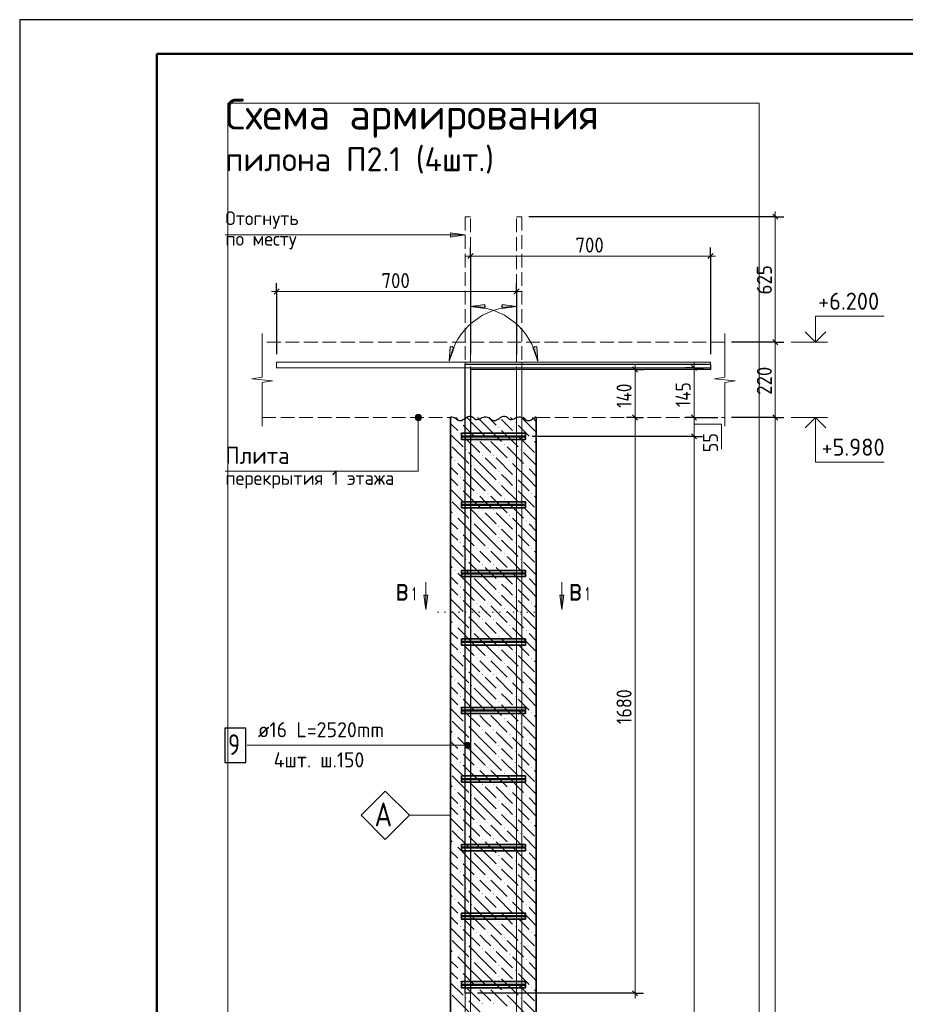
# Model space of a CAD drawing. Header units: millimetres. Extents: x 0 to 59400, y 0 to 42000.
# Tile 8 of 29: x 0 to 12922, y 27635 to 42000. Entities that reach past the tile are written whole.
import ezdxf

# ---------------------------------------------------------------- set-up
doc = ezdxf.new("R2010")
doc.units = ezdxf.units.MM
doc.linetypes.add('______2', pattern=[270, 200, -70])
doc.linetypes.add('______9', pattern=[100, 0, -100])
for name, color, linetype, lineweight in [('S1 ДОП Продольная арматура', 52, 'Continuous', 25), ('S1 Продольная арматура', 52, 'Continuous', 25), ('Standard', 7, 'Continuous', 25), ('ЖБ Перекрытие верхний уровень', 7, 'Continuous', 18), ('Заголовок чертежа', 7, 'Continuous', 25), ('Позиционная метка диаметр_ шаг', 7, 'Continuous', 13), ('Позиционная метка линия выноска', 7, 'Continuous', 13), ('Примечания', 7, 'Continuous', 13), ('Размерная линия_ общее', 7, 'Continuous', 13), ('Узлы символ', 7, 'Continuous', 25), ('Хомут', 52, 'Continuous', 25)]:
    doc.layers.add(name, color=color, linetype=linetype, lineweight=lineweight)
doc.layers.add('ЖБ Пилон', color=7, linetype='______2', lineweight=13, true_color=0xa0a0a0)
doc.styles.add('ISOCPEUR', font='txt')

msp = doc.modelspace()

# ---------------------------------------------------------------- hatches: boundary and pattern name
at = {"layer": 'ЖБ Пилон', "linetype": 'Continuous', "lineweight": 18, "transparency": 33554687}
for points in [[(6425, 36126), (6432, 36133), (6438, 36126), (6432, 36120)], [(7225, 36126), (7232, 36133), (7238, 36126), (7232, 36120)], [(6425, 35966), (6432, 35973), (6438, 35966), (6432, 35960)], [(6985, 36046), (6992, 36053), (6998, 36046), (6992, 36040)], [(7225, 35966), (7232, 35973), (7238, 35966), (7232, 35960)], [(6665, 35886), (6672, 35893), (6678, 35886), (6672, 35880)], [(6825, 35886), (6832, 35893), (6838, 35886), (6832, 35880)], [(7065, 35806), (7072, 35813), (7078, 35806), (7072, 35800)], [(7465, 35886), (7472, 35893), (7478, 35886), (7472, 35880)], [(6505, 35726), (6512, 35733), (6518, 35726), (6512, 35720)], [(6745, 35646), (6752, 35653), (6758, 35646), (6752, 35640)], [(6905, 35646), (6912, 35653), (6918, 35646), (6912, 35640)], [(7305, 35726), (7312, 35733), (7318, 35726), (7312, 35720)], [(6345, 35566), (6352, 35573), (6358, 35566), (6352, 35560)], [(6585, 35486), (6592, 35493), (6598, 35486), (6592, 35480)], [(7145, 35566), (7152, 35573), (7158, 35566), (7152, 35560)], [(7385, 35486), (7392, 35493), (7398, 35486), (7392, 35480)], [(6985, 35406), (6992, 35413), (6998, 35406), (6992, 35400)], [(6425, 35326), (6432, 35333), (6438, 35326), (6432, 35320)], [(6985, 35246), (6992, 35253), (6998, 35246), (6992, 35240)], [(7225, 35326), (7232, 35333), (7238, 35326), (7232, 35320)], [(6425, 35166), (6432, 35173), (6438, 35166), (6432, 35160)], [(6665, 35086), (6672, 35093), (6678, 35086), (6672, 35080)], [(6825, 35086), (6832, 35093), (6838, 35086), (6832, 35080)], [(7225, 35166), (7232, 35173), (7238, 35166), (7232, 35160)], [(7465, 35086), (7472, 35093), (7478, 35086), (7472, 35080)], [(6505, 34926), (6512, 34933), (6518, 34926), (6512, 34920)], [(7065, 35006), (7072, 35013), (7078, 35006), (7072, 35000)], [(7305, 34926), (7312, 34933), (7318, 34926), (7312, 34920)], [(6345, 34766), (6352, 34773), (6358, 34766), (6352, 34760)], [(6745, 34846), (6752, 34853), (6758, 34846), (6752, 34840)], [(6905, 34846), (6912, 34853), (6918, 34846), (6912, 34840)], [(7145, 34766), (7152, 34773), (7158, 34766), (7152, 34760)], [(6585, 34686), (6592, 34693), (6598, 34686), (6592, 34680)], [(7385, 34686), (7392, 34693), (7398, 34686), (7392, 34680)], [(6425, 34526), (6432, 34533), (6438, 34526), (6432, 34520)], [(6985, 34606), (6992, 34613), (6998, 34606), (6992, 34600)], [(7225, 34526), (7232, 34533), (7238, 34526), (7232, 34520)], [(6425, 34366), (6432, 34373), (6438, 34366), (6432, 34360)], [(6985, 34446), (6992, 34453), (6998, 34446), (6992, 34440)], [(7225, 34366), (7232, 34373), (7238, 34366), (7232, 34360)], [(6665, 34286), (6672, 34293), (6678, 34286), (6672, 34280)], [(6825, 34286), (6832, 34293), (6838, 34286), (6832, 34280)], [(7065, 34206), (7072, 34213), (7078, 34206), (7072, 34200)], [(7465, 34286), (7472, 34293), (7478, 34286), (7472, 34280)], [(6505, 34126), (6512, 34133), (6518, 34126), (6512, 34120)], [(6745, 34046), (6752, 34053), (6758, 34046), (6752, 34040)], [(6905, 34046), (6912, 34053), (6918, 34046), (6912, 34040)], [(7305, 34126), (7312, 34133), (7318, 34126), (7312, 34120)], [(6345, 33966), (6352, 33973), (6358, 33966), (6352, 33960)], [(7145, 33966), (7152, 33973), (7158, 33966), (7152, 33960)], [(6585, 33886), (6592, 33893), (6598, 33886), (6592, 33880)], [(6985, 33806), (6992, 33813), (6998, 33806), (6992, 33800)], [(7385, 33886), (7392, 33893), (7398, 33886), (7392, 33880)], [(6425, 33726), (6432, 33733), (6438, 33726), (6432, 33720)], [(6985, 33646), (6992, 33653), (6998, 33646), (6992, 33640)], [(7225, 33726), (7232, 33733), (7238, 33726), (7232, 33720)], [(6425, 33566), (6432, 33573), (6438, 33566), (6432, 33560)], [(6665, 33486), (6672, 33493), (6678, 33486), (6672, 33480)], [(6825, 33486), (6832, 33493), (6838, 33486), (6832, 33480)], [(7225, 33566), (7232, 33573), (7238, 33566), (7232, 33560)], [(7465, 33486), (7472, 33493), (7478, 33486), (7472, 33480)], [(6505, 33326), (6512, 33333), (6518, 33326), (6512, 33320)], [(7065, 33406), (7072, 33413), (7078, 33406), (7072, 33400)], [(7305, 33326), (7312, 33333), (7318, 33326), (7312, 33320)], [(6745, 33246), (6752, 33253), (6758, 33246), (6752, 33240)], [(6905, 33246), (6912, 33253), (6918, 33246), (6912, 33240)], [(6345, 33166), (6352, 33173), (6358, 33166), (6352, 33160)], [(6585, 33086), (6592, 33093), (6598, 33086), (6592, 33080)], [(7145, 33166), (7152, 33173), (7158, 33166), (7152, 33160)], [(7385, 33086), (7392, 33093), (7398, 33086), (7392, 33080)], [(6425, 32926), (6432, 32933), (6438, 32926), (6432, 32920)], [(6985, 33006), (6992, 33013), (6998, 33006), (6992, 33000)], [(7225, 32926), (7232, 32933), (7238, 32926), (7232, 32920)], [(6425, 32766), (6432, 32773), (6438, 32766), (6432, 32760)], [(6985, 32846), (6992, 32853), (6998, 32846), (6992, 32840)], [(7225, 32766), (7232, 32773), (7238, 32766), (7232, 32760)], [(6665, 32686), (6672, 32693), (6678, 32686), (6672, 32680)], [(6825, 32686), (6832, 32693), (6838, 32686), (6832, 32680)], [(7065, 32606), (7072, 32613), (7078, 32606), (7072, 32600)], [(7465, 32686), (7472, 32693), (7478, 32686), (7472, 32680)], [(6505, 32526), (6512, 32533), (6518, 32526), (6512, 32520)], [(7305, 32526), (7312, 32533), (7318, 32526), (7312, 32520)], [(6345, 32366), (6352, 32373), (6358, 32366), (6352, 32360)], [(6745, 32446), (6752, 32453), (6758, 32446), (6752, 32440)], [(6905, 32446), (6912, 32453), (6918, 32446), (6912, 32440)], [(7145, 32366), (7152, 32373), (7158, 32366), (7152, 32360)], [(6585, 32286), (6592, 32293), (6598, 32286), (6592, 32280)], [(6985, 32206), (6992, 32213), (6998, 32206), (6992, 32200)], [(7385, 32286), (7392, 32293), (7398, 32286), (7392, 32280)], [(6425, 32126), (6432, 32133), (6438, 32126), (6432, 32120)], [(6985, 32046), (6992, 32053), (6998, 32046), (6992, 32040)], [(7225, 32126), (7232, 32133), (7238, 32126), (7232, 32120)], [(6425, 31966), (6432, 31973), (6438, 31966), (6432, 31960)], [(6665, 31886), (6672, 31893), (6678, 31886), (6672, 31880)], [(6825, 31886), (6832, 31893), (6838, 31886), (6832, 31880)], [(7225, 31966), (7232, 31973), (7238, 31966), (7232, 31960)], [(7465, 31886), (7472, 31893), (7478, 31886), (7472, 31880)], [(7065, 31806), (7072, 31813), (7078, 31806), (7072, 31800)], [(6505, 31726), (6512, 31733), (6518, 31726), (6512, 31720)], [(6745, 31646), (6752, 31653), (6758, 31646), (6752, 31640)], [(6905, 31646), (6912, 31653), (6918, 31646), (6912, 31640)], [(7305, 31726), (7312, 31733), (7318, 31726), (7312, 31720)], [(6345, 31566), (6352, 31573), (6358, 31566), (6352, 31560)], [(6585, 31486), (6592, 31493), (6598, 31486), (6592, 31480)], [(7145, 31566), (7152, 31573), (7158, 31566), (7152, 31560)], [(7385, 31486), (7392, 31493), (7398, 31486), (7392, 31480)], [(6425, 31326), (6432, 31333), (6438, 31326), (6432, 31320)], [(6985, 31406), (6992, 31413), (6998, 31406), (6992, 31400)], [(7225, 31326), (7232, 31333), (7238, 31326), (7232, 31320)], [(6985, 31246), (6992, 31253), (6998, 31246), (6992, 31240)], [(6425, 31166), (6432, 31173), (6438, 31166), (6432, 31160)], [(6665, 31086), (6672, 31093), (6678, 31086), (6672, 31080)], [(6825, 31086), (6832, 31093), (6838, 31086), (6832, 31080)], [(7225, 31166), (7232, 31173), (7238, 31166), (7232, 31160)], [(7465, 31086), (7472, 31093), (7478, 31086), (7472, 31080)], [(6505, 30926), (6512, 30933), (6518, 30926), (6512, 30920)], [(7065, 31006), (7072, 31013), (7078, 31006), (7072, 31000)], [(7305, 30926), (7312, 30933), (7318, 30926), (7312, 30920)], [(6345, 30766), (6352, 30773), (6358, 30766), (6352, 30760)], [(6745, 30846), (6752, 30853), (6758, 30846), (6752, 30840)], [(6905, 30846), (6912, 30853), (6918, 30846), (6912, 30840)], [(7145, 30766), (7152, 30773), (7158, 30766), (7152, 30760)], [(6585, 30686), (6592, 30693), (6598, 30686), (6592, 30680)], [(6985, 30606), (6992, 30613), (6998, 30606), (6992, 30600)], [(7385, 30686), (7392, 30693), (7398, 30686), (7392, 30680)], [(6425, 30526), (6432, 30533), (6438, 30526), (6432, 30520)], [(7225, 30526), (7232, 30533), (7238, 30526), (7232, 30520)], [(6425, 30366), (6432, 30373), (6438, 30366), (6432, 30360)], [(6985, 30446), (6992, 30453), (6998, 30446), (6992, 30440)], [(7225, 30366), (7232, 30373), (7238, 30366), (7232, 30360)], [(6665, 30286), (6672, 30293), (6678, 30286), (6672, 30280)], [(6825, 30286), (6832, 30293), (6838, 30286), (6832, 30280)], [(7065, 30206), (7072, 30213), (7078, 30206), (7072, 30200)], [(7465, 30286), (7472, 30293), (7478, 30286), (7472, 30280)], [(6505, 30126), (6512, 30133), (6518, 30126), (6512, 30120)], [(6745, 30046), (6752, 30053), (6758, 30046), (6752, 30040)], [(6905, 30046), (6912, 30053), (6918, 30046), (6912, 30040)], [(7305, 30126), (7312, 30133), (7318, 30126), (7312, 30120)], [(6345, 29966), (6352, 29973), (6358, 29966), (6352, 29960)], [(6585, 29886), (6592, 29893), (6598, 29886), (6592, 29880)], [(7145, 29966), (7152, 29973), (7158, 29966), (7152, 29960)], [(7385, 29886), (7392, 29893), (7398, 29886), (7392, 29880)], [(6985, 29806), (6992, 29813), (6998, 29806), (6992, 29800)], [(6425, 29726), (6432, 29733), (6438, 29726), (6432, 29720)], [(6985, 29646), (6992, 29653), (6998, 29646), (6992, 29640)], [(7225, 29726), (7232, 29733), (7238, 29726), (7232, 29720)], [(6425, 29566), (6432, 29573), (6438, 29566), (6432, 29560)], [(6665, 29486), (6672, 29493), (6678, 29486), (6672, 29480)], [(6825, 29486), (6832, 29493), (6838, 29486), (6832, 29480)], [(7225, 29566), (7232, 29573), (7238, 29566), (7232, 29560)], [(7465, 29486), (7472, 29493), (7478, 29486), (7472, 29480)], [(6505, 29326), (6512, 29333), (6518, 29326), (6512, 29320)], [(7065, 29406), (7072, 29413), (7078, 29406), (7072, 29400)], [(7305, 29326), (7312, 29333), (7318, 29326), (7312, 29320)], [(6345, 29166), (6352, 29173), (6358, 29166), (6352, 29160)], [(6745, 29246), (6752, 29253), (6758, 29246), (6752, 29240)], [(6905, 29246), (6912, 29253), (6918, 29246), (6912, 29240)], [(7145, 29166), (7152, 29173), (7158, 29166), (7152, 29160)], [(6585, 29086), (6592, 29093), (6598, 29086), (6592, 29080)], [(7385, 29086), (7392, 29093), (7398, 29086), (7392, 29080)], [(6425, 28926), (6432, 28933), (6438, 28926), (6432, 28920)], [(6985, 29006), (6992, 29013), (6998, 29006), (6992, 29000)], [(7225, 28926), (7232, 28933), (7238, 28926), (7232, 28920)], [(6425, 28766), (6432, 28773), (6438, 28766), (6432, 28760)], [(6985, 28846), (6992, 28853), (6998, 28846), (6992, 28840)], [(7225, 28766), (7232, 28773), (7238, 28766), (7232, 28760)], [(6665, 28686), (6672, 28693), (6678, 28686), (6672, 28680)], [(6825, 28686), (6832, 28693), (6838, 28686), (6832, 28680)], [(7065, 28606), (7072, 28613), (7078, 28606), (7072, 28600)], [(7465, 28686), (7472, 28693), (7478, 28686), (7472, 28680)], [(6505, 28526), (6512, 28533), (6518, 28526), (6512, 28520)], [(6745, 28446), (6752, 28453), (6758, 28446), (6752, 28440)], [(6905, 28446), (6912, 28453), (6918, 28446), (6912, 28440)], [(7305, 28526), (7312, 28533), (7318, 28526), (7312, 28520)], [(6345, 28366), (6352, 28373), (6358, 28366), (6352, 28360)], [(7145, 28366), (7152, 28373), (7158, 28366), (7152, 28360)], [(6585, 28286), (6592, 28293), (6598, 28286), (6592, 28280)], [(6985, 28206), (6992, 28213), (6998, 28206), (6992, 28200)], [(7385, 28286), (7392, 28293), (7398, 28286), (7392, 28280)], [(6425, 28126), (6432, 28133), (6438, 28126), (6432, 28120)], [(6985, 28046), (6992, 28053), (6998, 28046), (6992, 28040)], [(7225, 28126), (7232, 28133), (7238, 28126), (7232, 28120)], [(6425, 27966), (6432, 27973), (6438, 27966), (6432, 27960)], [(6665, 27886), (6672, 27893), (6678, 27886), (6672, 27880)], [(6825, 27886), (6832, 27893), (6838, 27886), (6832, 27880)], [(7225, 27966), (7232, 27973), (7238, 27966), (7232, 27960)], [(7465, 27886), (7472, 27893), (7478, 27886), (7472, 27880)], [(6505, 27726), (6512, 27733), (6518, 27726), (6512, 27720)], [(7065, 27806), (7072, 27813), (7078, 27806), (7072, 27800)], [(7305, 27726), (7312, 27733), (7318, 27726), (7312, 27720)], [(6745, 27646), (6752, 27653), (6758, 27646), (6752, 27640)], [(6905, 27646), (6912, 27653), (6918, 27646), (6912, 27640)]]:
    msp.add_hatch(color=7, dxfattribs=at).paths.add_polyline_path(points, flags=16)
at = {"layer": 'Позиционная метка линия выноска', "linetype": 'Continuous', "lineweight": 13, "transparency": 33554687}
for points in [[(5855, 36218), (5777, 36218), (5771, 36196)], [(5855, 36218), (5771, 36196), (5861, 36196)], [(5839, 36235), (5794, 36235), (5777, 36218)], [(5839, 36235), (5777, 36218), (5855, 36218)], [(5794, 36235), (5839, 36235), (5816, 36241)], [(5861, 36196), (5771, 36196), (5777, 36173)], [(5861, 36196), (5777, 36173), (5855, 36173)], [(5855, 36173), (5777, 36173), (5794, 36157)], [(5855, 36173), (5794, 36157), (5839, 36157)], [(5839, 36157), (5794, 36157), (5816, 36151)], [(6499, 31392), (6499, 31437), (6493, 31414)], [(6499, 31437), (6516, 31375), (6516, 31453)], [(6499, 31437), (6499, 31392), (6516, 31375)], [(6516, 31453), (6538, 31369), (6538, 31459)], [(6516, 31453), (6516, 31375), (6538, 31369)], [(6538, 31459), (6538, 31369), (6561, 31375)], [(6538, 31459), (6561, 31375), (6561, 31453)], [(6561, 31453), (6561, 31375), (6577, 31392)], [(6561, 31453), (6577, 31392), (6577, 31437)], [(6577, 31437), (6577, 31392), (6583, 31414)]]:
    msp.add_hatch(color=7, dxfattribs=at).paths.add_polyline_path(points)
at = {"layer": 'Примечания', "linetype": 'Continuous', "lineweight": 13, "transparency": 33554687}
for points in [[(6288, 38829), (6498, 38859), (6288, 38889)], [(6788, 37847), (6578, 37817), (6788, 37787)], [(6281, 37230), (6268, 37018), (6340, 37218)]]:
    msp.add_hatch(color=7, dxfattribs=at).paths.add_polyline_path(points)
for points in [[(7038, 37847), (7248, 37817), (7038, 37787)], [(7545, 37230), (7558, 37018), (7486, 37218)]]:
    msp.add_hatch(color=7, dxfattribs=at).paths.add_polyline_path(points, flags=16)
at = {"layer": 'Узлы символ', "linetype": 'Continuous', "lineweight": 13, "transparency": 33554687}
for points in [[(5956, 33605), (5926, 33395), (5896, 33605)], [(7941, 33605), (7911, 33395), (7881, 33605)]]:
    msp.add_hatch(color=7, dxfattribs=at).paths.add_polyline_path(points, flags=16)

# ---------------------------------------------------------------- linework, layer by layer
at = {"layer": 'S1 ДОП Продольная арматура', "color": 28, "linetype": 'Continuous', "lineweight": 25, "true_color": 0x50140a, "transparency": 33554687}
msp.add_lwpolyline([(10078, 36896), (6578, 36896), (6578, 27796), (6498, 27796), (6498, 36976), (10078, 36976), (10078, 36896)], dxfattribs=at)
msp.add_lwpolyline([(10078, 36896), (6578, 36896), (6578, 27796), (6498, 27796), (6498, 36976), (10078, 36976), (10078, 36896)], dxfattribs=at)
msp.add_lwpolyline([(10078, 36896), (6578, 36896), (6578, 27796), (6498, 27796), (6498, 36976), (10078, 36976), (10078, 36896)], dxfattribs=at)
msp.add_lwpolyline([(10078, 36896), (6578, 36896), (6578, 27796), (6498, 27796), (6498, 36976), (10078, 36976), (10078, 36896)], dxfattribs=at)
at = {"layer": 'S1 ДОП Продольная арматура', "color": 7, "linetype": 'Continuous', "lineweight": 25, "transparency": 33554687}
msp.add_lwpolyline([(2991, 31164), (3301, 31164), (3301, 31664), (2991, 31664), (2991, 31164)], dxfattribs=at)
at = {"layer": 'S1 Продольная арматура', "color": 7, "linetype": 'Continuous', "lineweight": 18, "transparency": 33554687}
for points in [[(7248, 5496), (7248, 36921), (3748, 36921), (3748, 37001), (7328, 37001), (7328, 5496), (7248, 5496)], [(7248, 5496), (7248, 36921), (3748, 36921), (3748, 37001), (7328, 37001), (7328, 5496), (7248, 5496)], [(7248, 5496), (7248, 36921), (3748, 36921), (3748, 37001), (7328, 37001), (7328, 5496), (7248, 5496)], [(7248, 5496), (7248, 36921), (3748, 36921), (3748, 37001), (7328, 37001), (7328, 5496), (7248, 5496)], [(6498, 5496), (6498, 37001), (10078, 37001), (10078, 36921), (6578, 36921), (6578, 5496), (6498, 5496)], [(6498, 5496), (6498, 37001), (10078, 37001), (10078, 36921), (6578, 36921), (6578, 5496), (6498, 5496)], [(6498, 5496), (6498, 37001), (10078, 37001), (10078, 36921), (6578, 36921), (6578, 5496), (6498, 5496)], [(6498, 5496), (6498, 37001), (10078, 37001), (10078, 36921), (6578, 36921), (6578, 5496), (6498, 5496)]]:
    msp.add_lwpolyline(points, dxfattribs=at)
at = {"layer": 'Standard', "color": 7, "linetype": 'Continuous', "lineweight": 25, "transparency": 33554687}
msp.add_line((2000, 41500), (2000, 1058), dxfattribs=at)
at = {"layer": 'Standard', "color": 7, "linetype": 'Continuous', "lineweight": 13, "transparency": 33554687}
for p, q in [((11256, 37296), (11786, 37296)), ((11256, 36196), (11786, 36196))]:
    msp.add_line(p, q, dxfattribs=at)
at = {"layer": 'Standard', "color": 251, "linetype": 'Continuous', "lineweight": 25, "true_color": 0x656565, "transparency": 33554687}
for p, q in [((9015, 36858), (8940, 36933)), ((9015, 36158), (8940, 36233)), ((9015, 27758), (8940, 27833))]:
    msp.add_line(p, q, dxfattribs=at)
at = {"layer": 'Standard', "color": 251, "linetype": 'Continuous', "lineweight": 13, "true_color": 0x656565, "transparency": 33554687}
for p, q in [((8978, 36896), (8978, 36971)), ((8978, 36196), (8978, 36896)), ((8978, 27796), (8978, 27721))]:
    msp.add_line(p, q, dxfattribs=at)
at = {"layer": 'Standard', "color": 251, "linetype": 'Continuous', "lineweight": -3, "true_color": 0x656565, "transparency": 33554687}
for p, q in [((8978, 36896), (8853, 36896)), ((8978, 36896), (9103, 36896)), ((8978, 36896), (8978, 36896)), ((8978, 36196), (8853, 36196)), ((8978, 36196), (9103, 36196)), ((8978, 36196), (8978, 36196)), ((8978, 27796), (6678, 27796)), ((8978, 27796), (8853, 27796)), ((8978, 27796), (9103, 27796))]:
    msp.add_line(p, q, dxfattribs=at)
at = {"layer": 'Standard', "color": 7, "linetype": 'Continuous', "lineweight": 25, "transparency": 33554687}
msp.add_lwpolyline([(0, 0), (59400, 0), (59400, 42000), (0, 42000), (0, 0)], close=True, dxfattribs=at)
at = {"layer": 'Standard', "color": 7, "linetype": 'Continuous', "lineweight": 50, "transparency": 33554687}
msp.add_lwpolyline([(2000, 41500), (58900, 41500), (58900, 500), (2000, 500), (2000, 41500)], close=True, dxfattribs=at)
at = {"layer": 'Standard', "color": 7, "linetype": 'Continuous', "lineweight": 13, "transparency": 33554687}
for points in [[(46900, 41500), (2000, 41500), (2000, 500), (46900, 500), (46900, 41500)], [(2000, 41500), (2000, 500), (58900, 500), (58900, 41500), (2000, 41500)], [(11611, 37296), (11611, 37676), (12611, 37676)], [(11611, 36196), (11611, 35546), (12611, 35546)]]:
    msp.add_lwpolyline(points, dxfattribs=at)
at = {"layer": 'Standard', "color": 254, "linetype": 'Continuous', "lineweight": 13, "true_color": 0xc4c4ff, "transparency": 33554687}
msp.add_lwpolyline([(3038, 2996), (10788, 2996), (10788, 40780), (3038, 40780), (3038, 2996)], dxfattribs=at)
at = {"layer": 'Standard', "color": 7, "linetype": 'Continuous', "lineweight": 35, "transparency": 33554687}
for points in [[(11463, 37444), (11611, 37296), (11760, 37444)], [(11463, 36047), (11611, 36196), (11760, 36047)]]:
    msp.add_lwpolyline(points, dxfattribs=at)
at = {"layer": 'Standard', "color": 251, "linetype": 'Continuous', "lineweight": 13, "true_color": 0x656565, "transparency": 33554687}
msp.add_lwpolyline([(8978, 27796), (8978, 31621), (8978, 31621), (8978, 36196)], dxfattribs=at)
at = {"layer": 'ЖБ Перекрытие верхний уровень', "color": 7, "linetype": '______2', "lineweight": 18, "transparency": 33554687}
for p, q in [((10288, 37296), (3538, 37296)), ((3538, 36196), (6288, 36196)), ((7538, 36196), (10288, 36196))]:
    msp.add_line(p, q, dxfattribs=at)
at = {"layer": 'ЖБ Пилон', "color": 7, "linetype": 'Continuous', "lineweight": 35, "transparency": 33554687}
for p, q in [((6288, 36196), (6288, 5496)), ((7538, 5496), (7538, 36196))]:
    msp.add_line(p, q, dxfattribs=at)
at = {"layer": 'ЖБ Пилон', "color": 9, "linetype": 'Continuous', "lineweight": 18, "true_color": 0xc7c7c7, "transparency": 33554687}
for p, q in [((6312, 36086), (6288, 36110)), ((6392, 36006), (6312, 36086)), ((6362, 36196), (6392, 36166)), ((6472, 36086), (6632, 35926)), ((6632, 36086), (6522, 36196)), ((6632, 36086), (6792, 35926)), ((6682, 36196), (6792, 36086)), ((6792, 36086), (7032, 35846)), ((6842, 36196), (6952, 36086)), ((7112, 36086), (7032, 36166)), ((7192, 36006), (7112, 36086)), ((7162, 36196), (7192, 36166)), ((7272, 36086), (7432, 35926)), ((7432, 36086), (7322, 36196)), ((7432, 36086), (7538, 35980)), ((7482, 36196), (7538, 36140)), ((6288, 35950), (6472, 35766)), ((6472, 35926), (6712, 35686)), ((7032, 36006), (7272, 35766)), ((7272, 35926), (7512, 35686)), ((6792, 35766), (6712, 35846)), ((6872, 35846), (7112, 35606)), ((7538, 35820), (7512, 35846)), ((6288, 35630), (6312, 35606)), ((6312, 35766), (6552, 35526)), ((6792, 35446), (6552, 35686)), ((6872, 35686), (6792, 35766)), ((7112, 35766), (7352, 35526)), ((7538, 35500), (7352, 35686)), ((6632, 35286), (6392, 35526)), ((6792, 35606), (6952, 35446)), ((6952, 35606), (7192, 35366)), ((7432, 35286), (7192, 35526)), ((6288, 35470), (6392, 35366)), ((6632, 35446), (6792, 35286)), ((6792, 35446), (6952, 35286)), ((7112, 35286), (7032, 35366)), ((7432, 35446), (7538, 35340)), ((6312, 35286), (6288, 35310)), ((6392, 35206), (6312, 35286)), ((6472, 35286), (6632, 35126)), ((6632, 35286), (6792, 35126)), ((6792, 35286), (7032, 35046)), ((7032, 35206), (7272, 34966)), ((7192, 35206), (7112, 35286)), ((7272, 35286), (7432, 35126)), ((7432, 35286), (7538, 35180)), ((6288, 35150), (6472, 34966)), ((6472, 35126), (6712, 34886)), ((7272, 35126), (7512, 34886)), ((6312, 34966), (6552, 34726)), ((6792, 34966), (6712, 35046)), ((6872, 34886), (6792, 34966)), ((6872, 35046), (7112, 34806)), ((7112, 34966), (7352, 34726)), ((7538, 35020), (7512, 35046)), ((6288, 34830), (6312, 34806)), ((6792, 34646), (6552, 34886)), ((6792, 34806), (6952, 34646)), ((6952, 34806), (7192, 34566)), ((7538, 34700), (7352, 34886)), ((6288, 34670), (6392, 34566)), ((6632, 34486), (6392, 34726)), ((6632, 34646), (6792, 34486)), ((6792, 34646), (6952, 34486)), ((7432, 34486), (7192, 34726)), ((7432, 34646), (7538, 34540)), ((6312, 34486), (6288, 34510)), ((6392, 34406), (6312, 34486)), ((6472, 34486), (6632, 34326)), ((6632, 34486), (6792, 34326)), ((6792, 34486), (7032, 34246)), ((7112, 34486), (7032, 34566)), ((7192, 34406), (7112, 34486)), ((7272, 34486), (7432, 34326)), ((7432, 34486), (7538, 34380)), ((6288, 34350), (6472, 34166)), ((7032, 34406), (7272, 34166)), ((6472, 34326), (6712, 34086)), ((6792, 34166), (6712, 34246)), ((6872, 34246), (7112, 34006)), ((7272, 34326), (7512, 34086)), ((7538, 34220), (7512, 34246)), ((6312, 34166), (6552, 33926)), ((6792, 33846), (6552, 34086)), ((6872, 34086), (6792, 34166)), ((7112, 34166), (7352, 33926)), ((7538, 33900), (7352, 34086)), ((6288, 34030), (6312, 34006)), ((6632, 33686), (6392, 33926)), ((6792, 34006), (6952, 33846)), ((6952, 34006), (7192, 33766)), ((7432, 33686), (7192, 33926)), ((6288, 33870), (6392, 33766)), ((6632, 33846), (6792, 33686)), ((6792, 33846), (6952, 33686)), ((7112, 33686), (7032, 33766)), ((7432, 33846), (7538, 33740)), ((6312, 33686), (6288, 33710)), ((6392, 33606), (6312, 33686)), ((6472, 33686), (6632, 33526)), ((6632, 33686), (6792, 33526)), ((6792, 33686), (7032, 33446)), ((7192, 33606), (7112, 33686)), ((7272, 33686), (7432, 33526)), ((7432, 33686), (7538, 33580)), ((6288, 33550), (6472, 33366)), ((6472, 33526), (6712, 33286)), ((7032, 33606), (7272, 33366)), ((7272, 33526), (7512, 33286)), ((6312, 33366), (6552, 33126)), ((6792, 33366), (6712, 33446)), ((6872, 33286), (6792, 33366)), ((6872, 33446), (7112, 33206)), ((7112, 33366), (7352, 33126)), ((7538, 33420), (7512, 33446)), ((6288, 33230), (6312, 33206)), ((6792, 33046), (6552, 33286)), ((6792, 33206), (6952, 33046)), ((6952, 33206), (7192, 32966)), ((7538, 33100), (7352, 33286)), ((6288, 33070), (6392, 32966)), ((6632, 32886), (6392, 33126)), ((6632, 33046), (6792, 32886)), ((6792, 33046), (6952, 32886)), ((7432, 32886), (7192, 33126)), ((7432, 33046), (7538, 32940)), ((6312, 32886), (6288, 32910)), ((7112, 32886), (7032, 32966)), ((6392, 32806), (6312, 32886)), ((6472, 32886), (6632, 32726)), ((6632, 32886), (6792, 32726)), ((6792, 32886), (7032, 32646)), ((7032, 32806), (7272, 32566)), ((7192, 32806), (7112, 32886)), ((7272, 32886), (7432, 32726)), ((7432, 32886), (7538, 32780)), ((6288, 32750), (6472, 32566)), ((6472, 32726), (6712, 32486)), ((6792, 32566), (6712, 32646)), ((6872, 32646), (7112, 32406)), ((7272, 32726), (7512, 32486)), ((7538, 32620), (7512, 32646)), ((6312, 32566), (6552, 32326)), ((6792, 32246), (6552, 32486)), ((6872, 32486), (6792, 32566)), ((7112, 32566), (7352, 32326)), ((7538, 32300), (7352, 32486)), ((6288, 32430), (6312, 32406)), ((6632, 32086), (6392, 32326)), ((6792, 32406), (6952, 32246)), ((6952, 32406), (7192, 32166)), ((7432, 32086), (7192, 32326)), ((6288, 32270), (6392, 32166)), ((6632, 32246), (6792, 32086)), ((6792, 32246), (6952, 32086)), ((7432, 32246), (7538, 32140)), ((6312, 32086), (6288, 32110)), ((6392, 32006), (6312, 32086)), ((6472, 32086), (6632, 31926)), ((6632, 32086), (6792, 31926)), ((6792, 32086), (7032, 31846)), ((7112, 32086), (7032, 32166)), ((7192, 32006), (7112, 32086)), ((7272, 32086), (7432, 31926)), ((7432, 32086), (7538, 31980)), ((6288, 31950), (6472, 31766)), ((6472, 31926), (6712, 31686)), ((7032, 32006), (7272, 31766)), ((7272, 31926), (7512, 31686)), ((6312, 31766), (6552, 31526)), ((6792, 31766), (6712, 31846)), ((6872, 31686), (6792, 31766)), ((6872, 31846), (7112, 31606)), ((7112, 31766), (7352, 31526)), ((7538, 31820), (7512, 31846)), ((6288, 31630), (6312, 31606)), ((6792, 31446), (6552, 31686)), ((6792, 31606), (6952, 31446)), ((6952, 31606), (7192, 31366)), ((7538, 31500), (7352, 31686)), ((6288, 31470), (6392, 31366)), ((6632, 31286), (6392, 31526)), ((7432, 31286), (7192, 31526)), ((6632, 31446), (6792, 31286)), ((6792, 31446), (6952, 31286)), ((7112, 31286), (7032, 31366)), ((7432, 31446), (7538, 31340)), ((6312, 31286), (6288, 31310)), ((6392, 31206), (6312, 31286)), ((6472, 31286), (6632, 31126)), ((6632, 31286), (6792, 31126)), ((6792, 31286), (7032, 31046)), ((7032, 31206), (7272, 30966)), ((7192, 31206), (7112, 31286)), ((7272, 31286), (7432, 31126)), ((7432, 31286), (7538, 31180)), ((6288, 31150), (6472, 30966)), ((6472, 31126), (6712, 30886)), ((6792, 30966), (6712, 31046)), ((6872, 31046), (7112, 30806)), ((7272, 31126), (7512, 30886)), ((7538, 31020), (7512, 31046)), ((6312, 30966), (6552, 30726)), ((6792, 30646), (6552, 30886)), ((6872, 30886), (6792, 30966)), ((7112, 30966), (7352, 30726)), ((7538, 30700), (7352, 30886)), ((6288, 30830), (6312, 30806)), ((6792, 30806), (6952, 30646)), ((6952, 30806), (7192, 30566)), ((6288, 30670), (6392, 30566)), ((6632, 30486), (6392, 30726)), ((6632, 30646), (6792, 30486)), ((6792, 30646), (6952, 30486)), ((7432, 30486), (7192, 30726)), ((7432, 30646), (7538, 30540)), ((6312, 30486), (6288, 30510)), ((6392, 30406), (6312, 30486)), ((6472, 30486), (6632, 30326)), ((6632, 30486), (6792, 30326)), ((6792, 30486), (7032, 30246)), ((7112, 30486), (7032, 30566)), ((7192, 30406), (7112, 30486)), ((7272, 30486), (7432, 30326)), ((7432, 30486), (7538, 30380)), ((6288, 30350), (6472, 30166)), ((6472, 30326), (6712, 30086)), ((7032, 30406), (7272, 30166)), ((7272, 30326), (7512, 30086)), ((6792, 30166), (6712, 30246)), ((6872, 30246), (7112, 30006)), ((7538, 30220), (7512, 30246)), ((6288, 30030), (6312, 30006)), ((6312, 30166), (6552, 29926)), ((6792, 29846), (6552, 30086)), ((6872, 30086), (6792, 30166)), ((7112, 30166), (7352, 29926)), ((7538, 29900), (7352, 30086)), ((6632, 29686), (6392, 29926)), ((6792, 30006), (6952, 29846)), ((6952, 30006), (7192, 29766)), ((7432, 29686), (7192, 29926)), ((6288, 29870), (6392, 29766)), ((6632, 29846), (6792, 29686)), ((6792, 29846), (6952, 29686)), ((7112, 29686), (7032, 29766)), ((7432, 29846), (7538, 29740)), ((6312, 29686), (6288, 29710)), ((6392, 29606), (6312, 29686)), ((6472, 29686), (6632, 29526)), ((6632, 29686), (6792, 29526)), ((6792, 29686), (7032, 29446)), ((7032, 29606), (7272, 29366)), ((7192, 29606), (7112, 29686)), ((7272, 29686), (7432, 29526)), ((7432, 29686), (7538, 29580)), ((6288, 29550), (6472, 29366)), ((6472, 29526), (6712, 29286)), ((7272, 29526), (7512, 29286)), ((6312, 29366), (6552, 29126)), ((6792, 29366), (6712, 29446)), ((6872, 29286), (6792, 29366)), ((6872, 29446), (7112, 29206)), ((7112, 29366), (7352, 29126)), ((7538, 29420), (7512, 29446)), ((6288, 29230), (6312, 29206)), ((6792, 29046), (6552, 29286)), ((6792, 29206), (6952, 29046)), ((6952, 29206), (7192, 28966)), ((7538, 29100), (7352, 29286)), ((6288, 29070), (6392, 28966)), ((6632, 28886), (6392, 29126)), ((6632, 29046), (6792, 28886)), ((6792, 29046), (6952, 28886)), ((7432, 28886), (7192, 29126)), ((7432, 29046), (7538, 28940)), ((6312, 28886), (6288, 28910)), ((6392, 28806), (6312, 28886)), ((6472, 28886), (6632, 28726)), ((6632, 28886), (6792, 28726)), ((6792, 28886), (7032, 28646)), ((7112, 28886), (7032, 28966)), ((7192, 28806), (7112, 28886)), ((7272, 28886), (7432, 28726)), ((7432, 28886), (7538, 28780)), ((6288, 28750), (6472, 28566)), ((7032, 28806), (7272, 28566)), ((6472, 28726), (6712, 28486)), ((6792, 28566), (6712, 28646)), ((6872, 28646), (7112, 28406)), ((7272, 28726), (7512, 28486)), ((7538, 28620), (7512, 28646)), ((6312, 28566), (6552, 28326)), ((6792, 28246), (6552, 28486)), ((6872, 28486), (6792, 28566)), ((7112, 28566), (7352, 28326)), ((7538, 28300), (7352, 28486)), ((6288, 28430), (6312, 28406)), ((6632, 28086), (6392, 28326)), ((6792, 28406), (6952, 28246)), ((6952, 28406), (7192, 28166)), ((7432, 28086), (7192, 28326)), ((6288, 28270), (6392, 28166)), ((6632, 28246), (6792, 28086)), ((6792, 28246), (6952, 28086)), ((7112, 28086), (7032, 28166)), ((7432, 28246), (7538, 28140)), ((6312, 28086), (6288, 28110)), ((6392, 28006), (6312, 28086)), ((6472, 28086), (6632, 27926)), ((6632, 28086), (6792, 27926)), ((6792, 28086), (7032, 27846)), ((7192, 28006), (7112, 28086)), ((7272, 28086), (7432, 27926)), ((7432, 28086), (7538, 27980)), ((6288, 27950), (6472, 27766)), ((6472, 27926), (6712, 27686)), ((7032, 28006), (7272, 27766)), ((7272, 27926), (7512, 27686)), ((6312, 27766), (6552, 27526)), ((6792, 27766), (6712, 27846)), ((6872, 27686), (6792, 27766)), ((6872, 27846), (7112, 27606)), ((7112, 27766), (7352, 27526)), ((7538, 27820), (7512, 27846)), ((6792, 27446), (6552, 27686)), ((7538, 27500), (7352, 27686))]:
    msp.add_line(p, q, dxfattribs=at)
at = {"layer": 'Позиционная метка линия выноска', "color": 7, "linetype": 'Continuous', "lineweight": 13, "transparency": 33554687}
for p, q in [((5816, 36241), (5816, 36241)), ((5771, 36196), (5771, 36196)), ((5816, 36151), (5816, 36151)), ((5861, 36196), (5861, 36196)), ((3320, 31414), (6538, 31414)), ((6493, 31414), (6493, 31414)), ((6538, 31459), (6538, 31459)), ((6538, 31369), (6538, 31369)), ((6583, 31414), (6583, 31414)), ((5688, 30392), (6288, 30392))]:
    msp.add_line(p, q, dxfattribs=at)
for points in [[(5816, 36196), (5816, 35414), (3000, 35414)], [(5688, 30392), (5334, 30746), (4981, 30392), (5334, 30039), (5688, 30392)]]:
    msp.add_lwpolyline(points, dxfattribs=at)
for centre in [(5816, 36196), (6538, 31414)]:
    msp.add_circle(centre, 45, dxfattribs=at)
at = {"layer": 'Примечания', "color": 7, "linetype": '______2', "lineweight": 13, "transparency": 33554687}
for p, q in [((6578, 39126), (6498, 39126)), ((6498, 39126), (6498, 36726)), ((6578, 36738), (6578, 39126)), ((7248, 36738), (7248, 39126)), ((7248, 39126), (7328, 39126)), ((7328, 39126), (7328, 36726))]:
    msp.add_line(p, q, dxfattribs=at)
at = {"layer": 'Примечания', "color": 7, "linetype": 'Continuous', "lineweight": 13, "transparency": 33554687}
for p, q in [((3000, 38859), (6498, 38859)), ((6288, 38859), (6273, 38859)), ((6498, 38859), (6288, 38889)), ((6288, 38889), (6288, 38829)), ((6288, 38829), (6498, 38859)), ((6498, 38859), (6498, 38859)), ((6498, 38859), (6498, 38859)), ((6498, 38859), (6498, 38859)), ((6788, 37847), (6578, 37817)), ((6578, 37817), (6578, 37817)), ((6578, 37817), (6578, 37817)), ((6578, 37817), (6578, 37817)), ((6578, 37817), (6788, 37787)), ((6788, 37787), (6788, 37847)), ((6788, 37817), (6803, 37817)), ((7038, 37817), (7023, 37817)), ((7038, 37787), (7038, 37847)), ((7038, 37847), (7248, 37817)), ((7248, 37817), (7038, 37787)), ((7248, 37817), (7248, 37817)), ((7248, 37817), (7248, 37817)), ((7248, 37817), (7248, 37817)), ((3538, 37421), (3538, 36786)), ((10288, 37421), (10288, 36786)), ((6281, 37230), (6268, 37018)), ((6268, 37018), (6340, 37218)), ((6340, 37218), (6281, 37230)), ((6311, 37224), (6314, 37239)), ((7486, 37218), (7545, 37230)), ((7558, 37018), (7486, 37218)), ((7515, 37224), (7512, 37239)), ((7545, 37230), (7558, 37018)), ((6268, 37018), (6268, 37018)), ((6268, 37018), (6268, 37018)), ((6268, 37018), (6268, 37018)), ((7558, 37018), (7558, 37018)), ((7558, 37018), (7558, 37018)), ((7558, 37018), (7558, 37018)), ((3538, 36786), (3388, 36759)), ((10288, 36786), (10138, 36759)), ((3388, 36759), (3688, 36732)), ((3688, 36732), (3538, 36705)), ((3538, 36705), (3538, 36071)), ((10138, 36759), (10438, 36732)), ((10438, 36732), (10288, 36705)), ((10288, 36705), (10288, 36071)), ((3538, 36071), (3538, 36071)), ((10288, 36071), (10288, 36071))]:
    msp.add_line(p, q, dxfattribs=at)
at = {"layer": 'Примечания', "color": 7, "linetype": 'Continuous', "lineweight": 25, "transparency": 33554687}
for points in [[(6288, 36205), (6307, 36205), (6327, 36202), (6345, 36195), (6359, 36184), (6372, 36171), (6386, 36161), (6405, 36154), (6424, 36150), (6444, 36154), (6462, 36162), (6479, 36170), (6494, 36180), (6508, 36192), (6522, 36203), (6539, 36212), (6558, 36217), (6578, 36216), (6598, 36211), (6612, 36200), (6625, 36188), (6639, 36176), (6656, 36168), (6676, 36166), (6696, 36171), (6713, 36178), (6730, 36187), (6748, 36195), (6765, 36203), (6784, 36207), (6788, 36207)], [(6788, 36205), (6807, 36205), (6827, 36202), (6845, 36195), (6859, 36184), (6872, 36171), (6886, 36161), (6905, 36154), (6924, 36150), (6944, 36154), (6962, 36162), (6979, 36170), (6994, 36180), (7008, 36192), (7022, 36203), (7039, 36212), (7058, 36217), (7078, 36216), (7098, 36211), (7112, 36200), (7125, 36188), (7139, 36176), (7156, 36168), (7176, 36166), (7196, 36171), (7213, 36178), (7230, 36187), (7248, 36195), (7265, 36203), (7284, 36207), (7288, 36207)], [(7288, 36205), (7307, 36205), (7327, 36202), (7345, 36195), (7359, 36184), (7372, 36171), (7386, 36161), (7405, 36154), (7424, 36150), (7444, 36154), (7462, 36162), (7479, 36170), (7494, 36180), (7508, 36192), (7522, 36203), (7538, 36212)]]:
    msp.add_lwpolyline(points, dxfattribs=at)
at = {"layer": 'Примечания', "color": 7, "linetype": 'Continuous', "lineweight": 13, "transparency": 33554687}
msp.add_lwpolyline([(9839, 36099), (10239, 36099), (10239, 35732)], dxfattribs=at)
for centre, start, end in [((7248, 36817), 90, 168.397), ((6578, 36817), 11.603, 90)]:
    msp.add_arc(centre, 1000, start, end, dxfattribs=at)
at = {"layer": 'Размерная линия_ общее', "color": 253, "linetype": 'Continuous', "lineweight": -3, "true_color": 0xa0a0a0, "transparency": 33554687}
for p, q in [((11025, 39126), (7428, 39126)), ((11025, 39126), (10900, 39126)), ((11025, 39126), (11150, 39126)), ((6578, 38552), (6578, 38677)), ((10078, 38552), (10078, 38677)), ((6578, 38552), (6578, 38427)), ((6578, 38552), (6578, 37118)), ((10078, 38552), (10078, 38427)), ((10078, 38552), (10078, 37118)), ((3748, 38033), (3748, 38158)), ((7248, 38033), (7248, 38158)), ((3748, 38033), (3748, 37908)), ((3748, 38033), (3748, 37118)), ((7248, 38033), (7248, 37908)), ((7248, 38033), (7248, 37118)), ((11025, 37296), (10900, 37296)), ((11025, 37296), (11150, 37296)), ((9839, 36921), (9714, 36921)), ((9839, 36921), (9964, 36921)), ((9839, 36921), (9978, 36921)), ((9839, 36196), (9714, 36196)), ((9839, 36196), (9964, 36196)), ((9839, 36196), (10188, 36196)), ((11025, 36196), (10900, 36196)), ((11025, 36196), (11150, 36196)), ((9839, 35921), (9714, 35921)), ((9839, 35921), (9964, 35921))]:
    msp.add_line(p, q, dxfattribs=at)
at = {"layer": 'Размерная линия_ общее', "color": 7, "linetype": 'Continuous', "lineweight": 25, "transparency": 33554687}
for p, q in [((10987, 39164), (11062, 39089)), ((6616, 38589), (6541, 38514)), ((10116, 38589), (10041, 38514)), ((3711, 37996), (3786, 38071)), ((7211, 37996), (7286, 38071)), ((10987, 37333), (11062, 37258)), ((9876, 36883), (9801, 36958)), ((9876, 36158), (9801, 36233)), ((10987, 36233), (11062, 36158)), ((9876, 35883), (9801, 35958))]:
    msp.add_line(p, q, dxfattribs=at)
at = {"layer": 'Размерная линия_ общее', "color": 7, "linetype": 'Continuous', "lineweight": 13, "transparency": 33554687}
for p, q in [((11025, 39126), (11025, 39201)), ((6578, 38552), (6503, 38552)), ((10078, 38552), (6578, 38552)), ((10078, 38552), (10153, 38552)), ((3748, 38033), (3673, 38033)), ((3748, 38033), (7248, 38033)), ((7248, 38033), (7323, 38033)), ((11025, 37296), (11025, 36196)), ((9839, 36921), (9839, 36996)), ((9839, 36196), (9839, 36921)), ((9839, 35921), (9839, 36196)), ((11025, 36196), (11025, 5496)), ((9839, 11921), (9839, 35921))]:
    msp.add_line(p, q, dxfattribs=at)
msp.add_lwpolyline([(11025, 39126), (11025, 37885), (11025, 37885), (11025, 37296)], dxfattribs=at)
at = {"layer": 'Размерная линия_ общее', "color": 253, "linetype": 'Continuous', "lineweight": -3, "true_color": 0xa0a0a0, "transparency": 33554687}
for points in [[(11025, 37296), (11008, 37296), (11008, 37296), (11008, 37296), (11008, 37296), (11008, 37296), (11008, 37296), (10388, 37296)], [(11025, 36196), (11008, 36196), (11008, 36196), (11008, 36196), (11008, 36196), (10388, 36196)], [(9839, 35921), (9822, 35921), (9822, 35921), (7478, 35921)]]:
    msp.add_lwpolyline(points, dxfattribs=at)
at = {"layer": 'Узлы символ', "color": 7, "linetype": 'Continuous', "lineweight": 13, "transparency": 33554687}
for p, q in [((5926, 33395), (5926, 33795)), ((7911, 33395), (7911, 33795)), ((5926, 33605), (5926, 33620)), ((7911, 33605), (7911, 33620)), ((5926, 33395), (5896, 33605)), ((5896, 33605), (5956, 33605)), ((5956, 33605), (5926, 33395)), ((7911, 33395), (7881, 33605)), ((7881, 33605), (7941, 33605)), ((7941, 33605), (7911, 33395)), ((5926, 33395), (5926, 33395)), ((5926, 33395), (5926, 33395)), ((5926, 33395), (5926, 33395)), ((7911, 33395), (7911, 33395)), ((7911, 33395), (7911, 33395)), ((7911, 33395), (7911, 33395))]:
    msp.add_line(p, q, dxfattribs=at)
at = {"layer": 'Узлы символ', "color": 7, "linetype": '______9', "lineweight": 13, "transparency": 33554687}
msp.add_line((6105, 33356), (7705, 33356), dxfattribs=at)
at = {"layer": 'Хомут', "color": 7, "linetype": 'Continuous', "lineweight": 35, "transparency": 33554687}
for points in [[(7378, 35926), (6448, 35926), (6448, 35966), (7378, 35966), (7378, 35926)], [(7378, 35876), (6448, 35876), (6448, 35916), (7378, 35916), (7378, 35876)], [(7378, 34926), (6448, 34926), (6448, 34966), (7378, 34966), (7378, 34926)], [(7378, 34876), (6448, 34876), (6448, 34916), (7378, 34916), (7378, 34876)], [(7378, 33926), (6448, 33926), (6448, 33966), (7378, 33966), (7378, 33926)], [(7378, 33876), (6448, 33876), (6448, 33916), (7378, 33916), (7378, 33876)], [(7378, 32926), (6448, 32926), (6448, 32966), (7378, 32966), (7378, 32926)], [(7378, 32876), (6448, 32876), (6448, 32916), (7378, 32916), (7378, 32876)], [(7378, 31926), (6448, 31926), (6448, 31966), (7378, 31966), (7378, 31926)], [(7378, 31876), (6448, 31876), (6448, 31916), (7378, 31916), (7378, 31876)], [(7378, 30926), (6448, 30926), (6448, 30966), (7378, 30966), (7378, 30926)], [(7378, 30876), (6448, 30876), (6448, 30916), (7378, 30916), (7378, 30876)], [(7378, 29926), (6448, 29926), (6448, 29966), (7378, 29966), (7378, 29926)], [(7378, 29876), (6448, 29876), (6448, 29916), (7378, 29916), (7378, 29876)], [(7378, 28926), (6448, 28926), (6448, 28966), (7378, 28966), (7378, 28926)], [(7378, 28876), (6448, 28876), (6448, 28916), (7378, 28916), (7378, 28876)], [(7378, 27926), (6448, 27926), (6448, 27966), (7378, 27966), (7378, 27926)], [(7378, 27876), (6448, 27876), (6448, 27916), (7378, 27916), (7378, 27876)]]:
    msp.add_lwpolyline(points, dxfattribs=at)

# ---------------------------------------------------------------- texts
at = {"layer": 'S1 ДОП Продольная арматура', "color": 7, "linetype": 'Continuous', "lineweight": 13, "transparency": 33554687, "attachment_point": 7, "style": 'ISOCPEUR'}
for s, insert, char_height, width in [('\\W0.96;ø16 L=2520mm ', (3475, 31531), 220, 2150.52), ('\\W0.78;9', (3041, 31274), 300, 326.4), ('\\W0.95;4шт. ш.150 ', (3706, 31091), 220, 1687.65)]:
    msp.add_mtext(s, dxfattribs=dict(at, insert=insert, char_height=char_height, width=width))
at = {"layer": 'Standard', "color": 7, "linetype": 'Continuous', "lineweight": 25, "transparency": 33554687, "char_height": 250, "attachment_point": 7, "style": 'ISOCPEUR'}
for s, insert, width in [('\\W0.95;+6.200', (11649, 37768), 1067.86), ('\\W0.95;+5.980', (11699, 35638), 1067.87)]:
    msp.add_mtext(s, dxfattribs=dict(at, insert=insert, width=width))
at = {"layer": 'Standard', "color": 251, "linetype": 'Continuous', "lineweight": 25, "true_color": 0x656565, "transparency": 33554687, "char_height": 220, "attachment_point": 7, "rotation": 90, "style": 'ISOCPEUR'}
for s, insert, width in [('\\W0.83;140', (8928, 36337), 531.42), ('\\W0.87;1680', (8928, 31721), 666.9)]:
    msp.add_mtext(s, dxfattribs=dict(at, insert=insert, width=width))
at = {"layer": 'Standard', "color": 7, "linetype": 'Continuous', "lineweight": 35, "transparency": 33554687, "insert": (5177, 30229), "char_height": 350, "width": 458.1, "attachment_point": 7, "style": 'ISOCPEUR'}
msp.add_mtext('\\W0.82;А', dxfattribs=at)
at = {"layer": 'Заголовок чертежа', "color": 7, "linetype": 'Continuous', "lineweight": 50, "transparency": 33554687, "attachment_point": 7, "style": 'ISOCPEUR'}
for s, insert, char_height, width in [('\\W0.98;Схема армирования', (3000, 40275), 450, 5752.75), ('\\W0.97;пилона П2.1 (4шт.)', (3000, 39755), 350, 4192.1)]:
    msp.add_mtext(s, dxfattribs=dict(at, insert=insert, char_height=char_height, width=width))
at = {"layer": 'Позиционная метка диаметр_ шаг', "color": 7, "linetype": 'Continuous', "lineweight": 18, "transparency": 33554687, "char_height": 200, "attachment_point": 7, "style": 'ISOCPEUR'}
for s, insert, width in [('\\W0.97;Отогнуть', (3000, 38949), 1316.07), ('\\W0.97;по месту', (3000, 38649), 1236.08)]:
    msp.add_mtext(s, dxfattribs=dict(at, insert=insert, width=width))
at = {"layer": 'Позиционная метка диаметр_ шаг', "color": 7, "linetype": 'Continuous', "lineweight": 25, "transparency": 33554687, "attachment_point": 7, "style": 'ISOCPEUR'}
for s, insert, char_height, width in [('\\W0.95;Плита', (3000, 35519), 250, 1093.33), ('\\W0.97;перекрытия 1 этажа', (3000, 35159), 200, 2715.73)]:
    msp.add_mtext(s, dxfattribs=dict(at, insert=insert, char_height=char_height, width=width))
at = {"layer": 'Размерная линия_ общее', "color": 7, "linetype": 'Continuous', "lineweight": 25, "transparency": 33554687, "char_height": 220, "attachment_point": 7, "style": 'ISOCPEUR'}
for insert, width in [((8108, 38602), 562), ((5278, 38083), 561.99)]:
    msp.add_mtext('\\W0.91;700', dxfattribs=dict(at, insert=insert, width=width))
at = {"layer": 'Размерная линия_ общее', "color": 7, "linetype": 'Continuous', "lineweight": 25, "transparency": 33554687, "char_height": 220, "attachment_point": 7, "rotation": 90, "style": 'ISOCPEUR'}
for s, insert, width in [('\\W0.91;625', (10975, 37991), 562), ('\\W0.91;220', (10975, 36526), 561.99), ('\\W0.83;145', (9789, 36349), 531.43), ('\\W0.87;55', (10189, 35690), 403.93)]:
    msp.add_mtext(s, dxfattribs=dict(at, insert=insert, width=width))
at = {"layer": 'Узлы символ', "color": 7, "linetype": 'Continuous', "lineweight": 35, "transparency": 33554687, "attachment_point": 7, "style": 'ISOCPEUR'}
for s, insert, char_height, width in [('\\W0.78;в', (5482, 33523), 350, 380.8), ('\\W0.78;в', (8011, 33523), 350, 380.81), ('\\W0.56;1', (5727, 33523), 200, 155.56), ('\\W0.56;1', (8256, 33523), 200, 155.56)]:
    msp.add_mtext(s, dxfattribs=dict(at, insert=insert, char_height=char_height, width=width))

doc.saveas('drawing.dxf')
